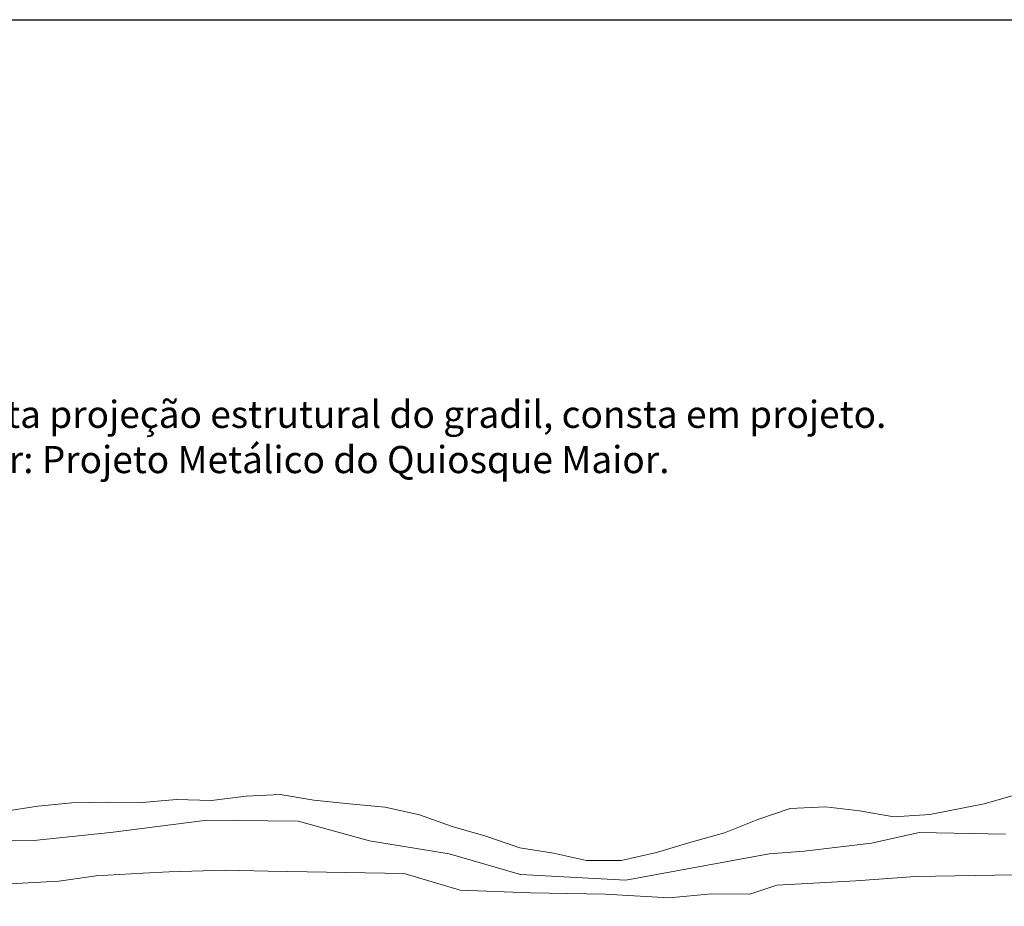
# Model space of a CAD drawing. Header units: metres. Extents: x -373759 to -373409, y 810976 to 811228.
# Tile 72 of 153: x -373624 to -373595, y 811137 to 811163. Entities that reach past the tile are written whole.
import ezdxf

# ---------------------------------------------------------------- set-up
doc = ezdxf.new("R2010")
doc.units = ezdxf.units.M
doc.header["$XCLIPFRAME"] = 2
for name, color, linetype, lineweight, true_color in [('BASE ALAMEDA JULIO MULLER 1_explodidoR01_dwg', 7, 'Continuous', 5, 0x767676), ('Curva_Intermediária', 7, 'Continuous', 9, 0x656565), ('Rio_Perene', 150, 'Continuous', 211, 0x007fff)]:
    doc.layers.add(name, color=color, linetype=linetype, lineweight=lineweight, true_color=true_color)
picture_1 = doc.add_image_def('image1.jpg', size_in_pixel=(999, 584))

# ---------------------------------------------------------------- blocks, each defined once
blk = doc.blocks.new('BASE ALAMEDA JULIO MULLER 1_explodidoR01_dwg-478056-PISTA INFERIOR PARTE 1')
at = {"layer": 'Curva_Intermediária', "color": 9, "lineweight": 5, "true_color": 0xc0c0c0, "flags": 128}
for points in [[(35533, 903934), (33101, 904670), (31667, 904755), (29693, 905070), (28677, 905278), (24404, 905683), (21466, 906688), (19611, 907849), (17448, 908854), (15589, 909982), (13020, 910750), (10182, 911174), (7942, 911561), (6086, 912102)], [(35469, 902702), (32645, 903454), (30917, 903814), (28645, 904326), (27804, 904291), (26721, 904600), (25486, 904832), (23708, 905451), (21594, 906085), (19626, 906733), (18172, 907646), (14341, 908806), (13149, 909182), (11525, 909590), (10773, 909758), (9429, 910062), (8324, 910206), (6741, 910566)]]:
    blk.add_lwpolyline(points, dxfattribs=at)
at = {"layer": 'Rio_Perene', "color": 9, "lineweight": 5, "true_color": 0xc0c0c0, "flags": 128}
blk.add_lwpolyline([(7321, 912632), (8329, 912504), (9321, 912328), (10329, 912056), (11321, 911768), (12312, 911576), (13305, 911272), (14312, 911112), (15289, 910888), (16201, 910456), (17177, 910072), (18169, 909688), (19081, 909192), (19912, 908600), (20792, 908056), (21657, 907448), (22569, 907032), (23449, 906552), (24425, 906280), (25497, 906216), (26520, 906232), (27577, 906232), (28633, 906344), (29640, 906392), (30649, 906152), (31577, 905768), (32505, 905320), (33545, 905096), (35177, 904968), (36201, 904968)], dxfattribs=at)

msp = doc.modelspace()

# ---------------------------------------------------------------- block references
at = {"layer": 'BASE ALAMEDA JULIO MULLER 1_explodidoR01_dwg', "color": 9, "true_color": 0xc0c0c0, "xscale": 0.0009999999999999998, "yscale": 0.0009999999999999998, "zscale": 0.0009999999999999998, "rotation": 15.8306522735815}
msp.add_blockref('BASE ALAMEDA JULIO MULLER 1_explodidoR01_dwg-478056-PISTA INFERIOR PARTE 1', (-373382.942, 810259.336), dxfattribs=at)

# ---------------------------------------------------------------- texts
at = {"insert": (-373625.94, 811151.455), "char_height": 0.8, "attachment_point": 1}
msp.add_mtext_dynamic_manual_height_columns('Esta projeção estrutural do gradil, consta em projeto.\\PVer: Projeto Metálico do Quiosque Maior.', width=35.36901, gutter_width=1, heights=[0], dxfattribs=at)

# ---------------------------------------------------------------- pictures from other files: only their frames are drawn
image = msp.add_image(picture_1, insert=(-373760.797, 810990.663), size_in_units=(351.808, 205.662))
image.set_boundary_path([(4.5384, 95.013), (998.5, 423.353)])
image.dxf.flags = 15

doc.saveas('drawing.dxf')
